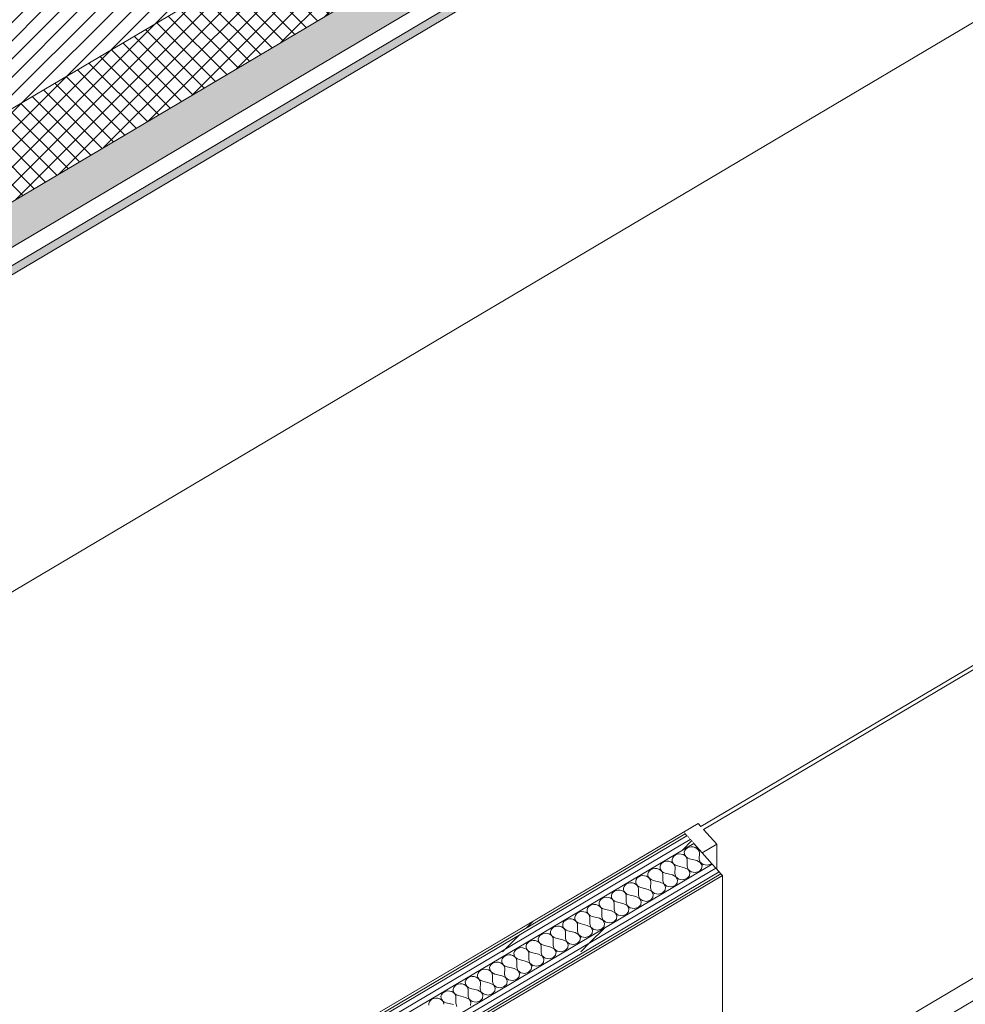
# Model space of a CAD drawing. Header units: millimetres. Extents: x -36631 to 27388, y -24993 to 6945.
# Tile 70 of 256: x -15659 to -13436, y -6190 to -3876. Entities that reach past the tile are written whole.
import ezdxf

# ---------------------------------------------------------------- set-up
doc = ezdxf.new("R2010")
doc.units = ezdxf.units.MM
doc.header["$MEASUREMENT"] = 0
doc.linetypes.add('Wipeout_Contour', pattern=[1000, 0, -1000])
for name, color, linetype in [('12_FAÇ_Façana', 7, 'Continuous'), ('14_PAV_Paviment existent', 7, 'Continuous'), ('Nuevo_08_E_Envans secs', 7, 'Continuous'), ('Nuevo_Ventanas Archicad', 7, 'Continuous')]:
    doc.layers.add(name, color=color, linetype=linetype)
for name, color, linetype, lineweight, true_color in [('12_FAÇ_Façana_Pluma_Nº__102', 7, 'Continuous', 5, 0xcccccc), ('12_FAÇ_Façana_Pluma_Nº__174', 7, 'Continuous', 13, 0xe4ad2c), ('Nuevo_08_E_Envans secs_Pluma_Nº__102', 7, 'Continuous', 5, 0xcccccc), ('Nuevo_08_E_Envans secs_Pluma_Nº__171', 171, 'Continuous', 13, 0xaaaaff), ('Nuevo_08_E_Envans secs_Pluma_Nº__176', 7, 'Continuous', 15, 0x93a0c6), ('Nuevo_08_E_Envans secs_Pluma_Nº__177', 7, 'Continuous', 15, 0xf7e046)]:
    doc.layers.add(name, color=color, linetype=linetype, lineweight=lineweight, true_color=true_color)
for name, color, linetype, lineweight in [('12_FAÇ_Façana_Pluma_Nº__2', 8, 'Continuous', 5), ('12_FAÇ_Façana_Pluma_Nº__7', 7, 'Continuous', 5), ('14_PAV_Paviment existent_Pluma_Nº__89', 7, 'Continuous', 5), ('Nuevo_08_E_Envans secs_Pluma_Nº__1', 7, 'Continuous', 5), ('Nuevo_08_E_Envans secs_Pluma_Nº__47', 7, 'Continuous', 20), ('Nuevo_08_E_Envans secs_Pluma_Nº__7', 7, 'Continuous', 5), ('Nuevo_Ventanas Archicad_Pluma_Nº__1', 7, 'Continuous', 5)]:
    doc.layers.add(name, color=color, linetype=linetype, lineweight=lineweight)
pattern_1 = [(45, (0, 0), (-183.8478, 183.8478), [195, -65]), (45, (7e-14, 183.85), (-183.8478, 183.8478), [195, -65])]

# ---------------------------------------------------------------- blocks, each defined once
blk = doc.blocks.new('Elem Sección_38_1')
at = {"layer": '12_FAÇ_Façana_Pluma_Nº__102', "linetype": 'Continuous', "lineweight": 0, "true_color": 0xe5e5e5}
blk.add_hatch(color=254, dxfattribs=at).paths.add_polyline_path([(-18359.4, -5892.3), (-18297, -5962.2), (-8762.8, -316), (-8825.2, -246.1)])
at = {"layer": '12_FAÇ_Façana_Pluma_Nº__174', "linetype": 'Continuous', "lineweight": 13, "true_color": 0xe4ad2c}
h = blk.add_hatch(dxfattribs=at)
h.set_pattern_fill('SATE_Aislamiento_0001', color=42, style=0, pattern_type=2)
h.set_pattern_definition([(45, (0, 0), (-21.213203, 21.213203), []), (135, (0, 0), (21.213203, 21.213203), [])])
h.paths.add_polyline_path([(-18487.4, -5749.1), (-18359.4, -5892.3), (-8825.2, -246.1), (-8953.2, -102.9)])
at = {"layer": '12_FAÇ_Façana_Pluma_Nº__2', "linetype": 'Continuous', "lineweight": 5}
h = blk.add_hatch(dxfattribs=at)
h.set_pattern_fill('Ceramic_0001', color=8, style=0, pattern_type=2)
h.set_pattern_definition([(45, (0, 0), (-21.213203, 21.213203), [])])
h.paths.add_polyline_path([(-24936.7, -9354.8), (-24811.9, -9494.5), (-21405.4, -7477.1), (-21467.5, -7407.6), (-21124.2, -7204.3), (-21062.1, -7273.8), (-18830.7, -5952.4), (-18892.8, -5882.9), (-18549.5, -5679.6), (-18487.4, -5749.1), (-8953.2, -102.9), (-9015.3, -33.4), (-8672, 169.9), (-8609.9, 100.4), (-4318.8, 2641.6), (-4380.9, 2711.1), (-4037.7, 2914.4), (-3975.5, 2844.9), (-3555, 3093.9), (-3679.9, 3233.6)])
at = {"layer": '12_FAÇ_Façana_Pluma_Nº__7', "color": 7, "linetype": 'Continuous', "lineweight": 5}
for p, q in [((-8953.2, -102.9), (-18487.4, -5749.1)), ((-8825.2, -246.1), (-18359.4, -5892.3))]:
    blk.add_line(p, q, dxfattribs=at)
blk = doc.blocks.new('Elem Sección_334_1')
at = {"layer": 'Nuevo_Ventanas Archicad_Pluma_Nº__1', "color": 7, "linetype": 'Continuous', "lineweight": 5}
for p, q in [((-13616.5, -6246.2), (-13185.6, -5991)), ((-13185.6, -5991), (-13154.4, -6025.9)), ((-13154.4, -6025.9), (-13593.6, -6286)), ((-13952.6, -6445.2), (-13702.1, -6296.9)), ((-13721, -6361.5), (-13921.4, -6480.1))]:
    blk.add_line(p, q, dxfattribs=at)
at = {"color": 254, "linetype": 'Wipeout_Contour', "lineweight": 0, "ltscale": 58789.435383}
blk.add_wipeout([(-13191.8, -5259.5), (-14057.4, -5772.1), (-14051.1, -5779), (-13185.6, -5266.5)], dxfattribs=at).dxf.layer = 'Nuevo_Ventanas Archicad'
at = {"color": 254, "linetype": 'Wipeout_Contour', "lineweight": 0, "ltscale": 56695.748393}
blk.add_wipeout([(-13163.7, -5232.2), (-13198.1, -5252.5), (-13154.4, -5301.4), (-13120, -5281.1)], dxfattribs=at).dxf.layer = 'Nuevo_Ventanas Archicad'
at = {"color": 254, "linetype": 'Wipeout_Contour', "lineweight": 0, "ltscale": 60832.966446}
blk.add_wipeout([(-14097.9, -5785.4), (-14054.2, -5834.3), (-14019.9, -5814), (-14063.6, -5765.1)], dxfattribs=at).dxf.layer = 'Nuevo_Ventanas Archicad'
at = {"layer": 'Nuevo_Ventanas Archicad_Pluma_Nº__1', "color": 7, "linetype": 'Continuous', "lineweight": 5}
for p, q in [((-13163.7, -5232.2), (-13198.1, -5252.5)), ((-13198.1, -5252.5), (-13198.1, -5263.2)), ((-13198.1, -5252.5), (-13191.8, -5259.5)), ((-13191.8, -5259.5), (-14057.4, -5772.1)), ((-13185.6, -5266.5), (-14051.1, -5779)), ((-13185.6, -5991), (-13185.6, -5266.5)), ((-13185.6, -5266.5), (-13154.4, -5301.4)), ((-13120, -5281.1), (-13154.4, -5301.4)), ((-13120, -6005.6), (-13120, -5281.1)), ((-13154.4, -5301.4), (-13154.4, -6025.9)), ((-14063.6, -5765.1), (-14097.9, -5785.4)), ((-14063.6, -5765.1), (-14057.4, -5772.1)), ((-14051.1, -5779), (-14019.9, -5814)), ((-14019.9, -5814), (-14054.2, -5834.3)), ((-14019.9, -5872.7), (-14019.9, -5814))]:
    blk.add_line(p, q, dxfattribs=at)
at = {"layer": 'Nuevo_Ventanas Archicad_Pluma_Nº__1', "color": 7, "linetype": 'Continuous', "lineweight": 5, "flags": 128}
blk.add_lwpolyline([(-14097.9, -5785.4), (-14094.2, -5789.6), (-14090.4, -5793.8), (-14082.3, -5802.9), (-14074.2, -5811.9), (-14054.2, -5834.3)], dxfattribs=at)
blk = doc.blocks.new('*X438')
at = {"layer": 'Nuevo_08_E_Envans secs_Pluma_Nº__102', "color": 254, "linetype": 'Continuous', "lineweight": 5, "true_color": 0xcccccc}
for p, q in [((-14095.1, -5828.7), (-14096.3, -5832.6)), ((-14096.3, -5832.6), (-14096.1, -5836.6)), ((-14092.6, -5825.3), (-14095.1, -5828.7)), ((-14089.1, -5822.5), (-14092.6, -5825.3)), ((-14084.8, -5820.7), (-14089.1, -5822.5)), ((-14080, -5819.8), (-14084.8, -5820.7)), ((-14075.2, -5820.1), (-14080, -5819.8)), ((-14070.6, -5821.4), (-14075.2, -5820.1)), ((-14066.6, -5823.7), (-14070.6, -5821.4)), ((-14067.5, -5819.4), (-14067.5, -5819.6)), ((-14067.5, -5819.6), (-14066.1, -5823.4)), ((-14063.5, -5826.8), (-14066.6, -5823.7)), ((-14066.1, -5823.4), (-14063.4, -5826.7)), ((-14061.6, -5830.5), (-14063.5, -5826.8)), ((-14063.4, -5826.7), (-14059.7, -5829.3)), ((-14061, -5834.4), (-14061.6, -5830.5)), ((-14059.7, -5829.3), (-14058.2, -5829.9)), ((-14142, -5854.6), (-14146.3, -5856.4)), ((-14137.2, -5853.7), (-14142, -5854.6)), ((-14132.4, -5854), (-14137.2, -5853.7)), ((-14127.8, -5855.3), (-14132.4, -5854)), ((-14123.8, -5857.6), (-14127.8, -5855.3)), ((-14123.7, -5845.7), (-14124.9, -5849.5)), ((-14124.9, -5849.5), (-14124.7, -5853.5)), ((-14124.7, -5853.5), (-14123.3, -5857.3)), ((-14121.2, -5842.2), (-14123.7, -5845.7)), ((-14117.7, -5839.5), (-14121.2, -5842.2)), ((-14113.4, -5837.6), (-14117.7, -5839.5)), ((-14108.6, -5836.8), (-14113.4, -5837.6)), ((-14103.8, -5837), (-14108.6, -5836.8)), ((-14099.2, -5838.3), (-14103.8, -5837)), ((-14095.2, -5840.6), (-14099.2, -5838.3)), ((-14096.1, -5836.6), (-14094.7, -5840.3)), ((-14092.1, -5843.7), (-14095.2, -5840.6)), ((-14094.7, -5840.3), (-14092, -5843.7)), ((-14090.2, -5847.4), (-14092.1, -5843.7)), ((-14092, -5843.7), (-14088.3, -5846.3)), ((-14089.6, -5851.3), (-14090.2, -5847.4)), ((-14089.9, -5865.7), (-14089.6, -5851.3)), ((-14088.3, -5846.3), (-14083.9, -5847.9)), ((-14067, -5852.2), (-14083.9, -5847.9)), ((-14058.9, -5856.5), (-14067, -5852.2)), ((-14061.3, -5848.8), (-14061, -5834.4)), ((-14061.3, -5848.8), (-14058.8, -5856.4)), ((-14178.4, -5876.1), (-14180.9, -5879.6)), ((-14174.9, -5873.4), (-14178.4, -5876.1)), ((-14170.6, -5871.5), (-14174.9, -5873.4)), ((-14165.8, -5870.7), (-14170.6, -5871.5)), ((-14161, -5870.9), (-14165.8, -5870.7)), ((-14156.4, -5872.2), (-14161, -5870.9)), ((-14152.4, -5874.5), (-14156.4, -5872.2)), ((-14152.3, -5862.6), (-14153.5, -5866.5)), ((-14153.5, -5866.5), (-14153.4, -5870.4)), ((-14153.4, -5870.4), (-14151.9, -5874.2)), ((-14149.3, -5877.6), (-14152.4, -5874.5)), ((-14149.8, -5859.2), (-14152.3, -5862.6)), ((-14151.9, -5874.2), (-14149.2, -5877.6)), ((-14146.3, -5856.4), (-14149.8, -5859.2)), ((-14147.4, -5881.3), (-14149.3, -5877.6)), ((-14149.2, -5877.6), (-14145.5, -5880.2)), ((-14120.7, -5860.7), (-14123.8, -5857.6)), ((-14123.3, -5857.3), (-14120.6, -5860.6)), ((-14118.8, -5864.3), (-14120.7, -5860.7)), ((-14120.6, -5860.6), (-14116.9, -5863.2)), ((-14118.2, -5868.3), (-14118.8, -5864.3)), ((-14118.5, -5882.7), (-14118.2, -5868.3)), ((-14116.9, -5863.2), (-14112.5, -5864.9)), ((-14095.6, -5869.1), (-14112.5, -5864.9)), ((-14087.5, -5873.4), (-14095.6, -5869.1)), ((-14089.9, -5865.7), (-14087.4, -5873.3)), ((-14083.4, -5880.5), (-14087.5, -5873.4)), ((-14087.4, -5873.3), (-14080.3, -5878.7)), ((-14080.3, -5878.7), (-14070.9, -5880.3)), ((-14070.9, -5880.3), (-14061.8, -5877.6)), ((-14061.8, -5877.6), (-14055.8, -5871.4)), ((-14054.7, -5863.6), (-14058.9, -5856.5)), ((-14058.8, -5856.4), (-14051.7, -5861.8)), ((-14055.8, -5871.4), (-14054.7, -5863.6)), ((-14051.7, -5861.8), (-14042.3, -5863.4)), ((-14042.3, -5863.4), (-14033.2, -5860.6)), ((-14033.2, -5860.6), (-14031.9, -5859.3)), ((-14209.5, -5896.5), (-14210.7, -5900.4)), ((-14210.7, -5900.4), (-14210.6, -5904.3)), ((-14207, -5893.1), (-14209.5, -5896.5)), ((-14203.5, -5890.3), (-14207, -5893.1)), ((-14199.2, -5888.4), (-14203.5, -5890.3)), ((-14194.5, -5887.6), (-14199.2, -5888.4)), ((-14189.6, -5887.8), (-14194.5, -5887.6)), ((-14185, -5889.2), (-14189.6, -5887.8)), ((-14181, -5891.5), (-14185, -5889.2)), ((-14180.9, -5879.6), (-14182.1, -5883.4)), ((-14182.1, -5883.4), (-14182, -5887.4)), ((-14182, -5887.4), (-14180.5, -5891.2)), ((-14177.9, -5894.6), (-14181, -5891.5)), ((-14180.5, -5891.2), (-14177.8, -5894.5)), ((-14176, -5898.2), (-14177.9, -5894.6)), ((-14177.8, -5894.5), (-14174.1, -5897.1)), ((-14175.4, -5902.2), (-14176, -5898.2)), ((-14175.7, -5916.6), (-14175.4, -5902.2)), ((-14174.1, -5897.1), (-14169.7, -5898.8)), ((-14152.8, -5903), (-14169.7, -5898.8)), ((-14146.8, -5885.2), (-14147.4, -5881.3)), ((-14147.1, -5899.6), (-14146.8, -5885.2)), ((-14147.1, -5899.6), (-14144.6, -5907.2)), ((-14145.5, -5880.2), (-14141.1, -5881.8)), ((-14124.2, -5886.1), (-14141.1, -5881.8)), ((-14116.1, -5890.3), (-14124.2, -5886.1)), ((-14118.5, -5882.7), (-14116, -5890.3)), ((-14112, -5897.5), (-14116.1, -5890.3)), ((-14116, -5890.3), (-14108.9, -5895.7)), ((-14113, -5905.3), (-14112, -5897.5)), ((-14108.9, -5895.7), (-14099.5, -5897.2)), ((-14099.5, -5897.2), (-14090.4, -5894.5)), ((-14090.4, -5894.5), (-14084.4, -5888.3)), ((-14084.4, -5888.3), (-14083.4, -5880.5)), ((-14260.7, -5924.2), (-14264.3, -5927)), ((-14256.4, -5922.3), (-14260.7, -5924.2)), ((-14251.7, -5921.5), (-14256.4, -5922.3)), ((-14246.8, -5921.7), (-14251.7, -5921.5)), ((-14242.2, -5923.1), (-14246.8, -5921.7)), ((-14238.2, -5925.3), (-14242.2, -5923.1)), ((-14238.1, -5913.4), (-14239.3, -5917.3)), ((-14239.3, -5917.3), (-14239.2, -5921.3)), ((-14239.2, -5921.3), (-14237.7, -5925.1)), ((-14235.6, -5910), (-14238.1, -5913.4)), ((-14237.7, -5925.1), (-14235, -5928.4)), ((-14232.1, -5907.3), (-14235.6, -5910)), ((-14227.8, -5905.4), (-14232.1, -5907.3)), ((-14223.1, -5904.5), (-14227.8, -5905.4)), ((-14218.2, -5904.8), (-14223.1, -5904.5)), ((-14213.6, -5906.1), (-14218.2, -5904.8)), ((-14209.6, -5908.4), (-14213.6, -5906.1)), ((-14210.6, -5904.3), (-14209.1, -5908.1)), ((-14206.6, -5911.5), (-14209.6, -5908.4)), ((-14209.1, -5908.1), (-14206.4, -5911.4)), ((-14204.6, -5915.2), (-14206.6, -5911.5)), ((-14206.4, -5911.4), (-14202.7, -5914)), ((-14204, -5919.1), (-14204.6, -5915.2)), ((-14204.3, -5933.5), (-14204, -5919.1)), ((-14202.7, -5914), (-14198.3, -5915.7)), ((-14181.4, -5919.9), (-14198.3, -5915.7)), ((-14173.3, -5924.2), (-14181.4, -5919.9)), ((-14175.7, -5916.6), (-14173.2, -5924.2)), ((-14169.2, -5931.3), (-14173.3, -5924.2)), ((-14173.2, -5924.2), (-14166.2, -5929.5)), ((-14144.7, -5907.3), (-14152.8, -5903)), ((-14147.6, -5928.4), (-14141.6, -5922.2)), ((-14140.6, -5914.4), (-14144.7, -5907.3)), ((-14144.6, -5907.2), (-14137.5, -5912.6)), ((-14141.6, -5922.2), (-14140.6, -5914.4)), ((-14137.5, -5912.6), (-14128.1, -5914.2)), ((-14128.1, -5914.2), (-14119, -5911.5)), ((-14119, -5911.5), (-14113, -5905.3)), ((-14295.3, -5947.3), (-14296.5, -5951.2)), ((-14292.9, -5943.9), (-14295.3, -5947.3)), ((-14289.4, -5941.1), (-14292.9, -5943.9)), ((-14285, -5939.3), (-14289.4, -5941.1)), ((-14280.3, -5938.4), (-14285, -5939.3)), ((-14275.4, -5938.7), (-14280.3, -5938.4)), ((-14270.8, -5940), (-14275.4, -5938.7)), ((-14266.8, -5942.3), (-14270.8, -5940)), ((-14266.7, -5930.4), (-14267.9, -5934.2)), ((-14267.9, -5934.2), (-14267.8, -5938.2)), ((-14267.8, -5938.2), (-14266.3, -5942)), ((-14263.8, -5945.4), (-14266.8, -5942.3)), ((-14264.3, -5927), (-14266.7, -5930.4)), ((-14266.3, -5942), (-14263.7, -5945.3)), ((-14261.9, -5949), (-14263.8, -5945.4)), ((-14263.7, -5945.3), (-14260, -5947.9)), ((-14260, -5947.9), (-14255.5, -5949.6)), ((-14235.2, -5928.4), (-14238.2, -5925.3)), ((-14233.3, -5932.1), (-14235.2, -5928.4)), ((-14235, -5928.4), (-14231.4, -5931)), ((-14232.7, -5936), (-14233.3, -5932.1)), ((-14232.9, -5950.4), (-14232.7, -5936)), ((-14231.4, -5931), (-14226.9, -5932.7)), ((-14210, -5936.9), (-14226.9, -5932.7)), ((-14201.9, -5941.2), (-14210, -5936.9)), ((-14204.3, -5933.5), (-14201.8, -5941.1)), ((-14197.8, -5948.3), (-14201.9, -5941.2)), ((-14201.8, -5941.1), (-14194.8, -5946.5)), ((-14198.9, -5956.1), (-14197.8, -5948.3)), ((-14194.8, -5946.5), (-14185.3, -5948.1)), ((-14185.3, -5948.1), (-14176.2, -5945.3)), ((-14176.2, -5945.3), (-14170.3, -5939.2)), ((-14170.3, -5939.2), (-14169.2, -5931.3)), ((-14166.2, -5929.5), (-14156.7, -5931.1)), ((-14156.7, -5931.1), (-14147.6, -5928.4)), ((-14323.9, -5964.3), (-14325.1, -5968.1)), ((-14325.1, -5968.1), (-14325, -5972.1)), ((-14321.5, -5960.8), (-14323.9, -5964.3)), ((-14318, -5958.1), (-14321.5, -5960.8)), ((-14313.7, -5956.2), (-14318, -5958.1)), ((-14308.9, -5955.4), (-14313.7, -5956.2)), ((-14304, -5955.6), (-14308.9, -5955.4)), ((-14299.4, -5956.9), (-14304, -5955.6)), ((-14295.4, -5959.2), (-14299.4, -5956.9)), ((-14296.5, -5951.2), (-14296.4, -5955.1)), ((-14296.4, -5955.1), (-14294.9, -5958.9)), ((-14292.4, -5962.3), (-14295.4, -5959.2)), ((-14294.9, -5958.9), (-14292.3, -5962.3)), ((-14290.5, -5966), (-14292.4, -5962.3)), ((-14292.3, -5962.3), (-14288.6, -5964.9)), ((-14289.9, -5969.9), (-14290.5, -5966)), ((-14290.1, -5984.3), (-14289.9, -5969.9)), ((-14288.6, -5964.9), (-14284.1, -5966.5)), ((-14267.2, -5970.8), (-14284.1, -5966.5)), ((-14259.1, -5975), (-14267.2, -5970.8)), ((-14261.3, -5953), (-14261.9, -5949)), ((-14261.5, -5967.4), (-14261.3, -5953)), ((-14261.5, -5967.4), (-14259, -5975)), ((-14238.6, -5953.8), (-14255.5, -5949.6)), ((-14230.5, -5958.1), (-14238.6, -5953.8)), ((-14232.9, -5950.4), (-14230.4, -5958)), ((-14226.4, -5965.2), (-14230.5, -5958.1)), ((-14230.4, -5958), (-14223.4, -5963.4)), ((-14227.5, -5973), (-14226.4, -5965.2)), ((-14223.4, -5963.4), (-14213.9, -5965)), ((-14213.9, -5965), (-14204.8, -5962.3)), ((-14204.8, -5962.3), (-14198.9, -5956.1)), ((-14378.7, -5994.7), (-14381.1, -5998.2)), ((-14375.2, -5992), (-14378.7, -5994.7)), ((-14370.9, -5990.1), (-14375.2, -5992)), ((-14366.1, -5989.2), (-14370.9, -5990.1)), ((-14361.2, -5989.5), (-14366.1, -5989.2)), ((-14356.6, -5990.8), (-14361.2, -5989.5)), ((-14352.6, -5993.1), (-14356.6, -5990.8)), ((-14352.5, -5981.2), (-14353.7, -5985.1)), ((-14353.7, -5985.1), (-14353.6, -5989)), ((-14353.6, -5989), (-14352.1, -5992.8)), ((-14349.6, -5996.2), (-14352.6, -5993.1)), ((-14350.1, -5977.8), (-14352.5, -5981.2)), ((-14352.1, -5992.8), (-14349.5, -5996.1)), ((-14346.6, -5975), (-14350.1, -5977.8)), ((-14342.3, -5973.1), (-14346.6, -5975)), ((-14337.5, -5972.3), (-14342.3, -5973.1)), ((-14332.6, -5972.6), (-14337.5, -5972.3)), ((-14328, -5973.9), (-14332.6, -5972.6)), ((-14324, -5976.2), (-14328, -5973.9)), ((-14325, -5972.1), (-14323.5, -5975.9)), ((-14321, -5979.3), (-14324, -5976.2)), ((-14323.5, -5975.9), (-14320.9, -5979.2)), ((-14319.1, -5982.9), (-14321, -5979.3)), ((-14320.9, -5979.2), (-14317.2, -5981.8)), ((-14318.5, -5986.9), (-14319.1, -5982.9)), ((-14318.7, -6001.3), (-14318.5, -5986.9)), ((-14317.2, -5981.8), (-14312.8, -5983.5)), ((-14295.9, -5987.7), (-14312.8, -5983.5)), ((-14287.7, -5992), (-14295.9, -5987.7)), ((-14290.1, -5984.3), (-14287.6, -5991.9)), ((-14283.6, -5999.1), (-14287.7, -5992)), ((-14287.6, -5991.9), (-14280.6, -5997.3)), ((-14262, -5996.2), (-14256.1, -5990)), ((-14255, -5982.2), (-14259.1, -5975)), ((-14259, -5975), (-14252, -5980.4)), ((-14256.1, -5990), (-14255, -5982.2)), ((-14252, -5980.4), (-14242.5, -5981.9)), ((-14242.5, -5981.9), (-14233.4, -5979.2)), ((-14233.4, -5979.2), (-14227.5, -5973)), ((-14409.7, -6015.1), (-14411, -6018.9)), ((-14407.3, -6011.7), (-14409.7, -6015.1)), ((-14403.8, -6008.9), (-14407.3, -6011.7)), ((-14399.5, -6007), (-14403.8, -6008.9)), ((-14394.7, -6006.2), (-14399.5, -6007)), ((-14389.8, -6006.4), (-14394.7, -6006.2)), ((-14385.2, -6007.8), (-14389.8, -6006.4)), ((-14381.3, -6010.1), (-14385.2, -6007.8)), ((-14381.1, -5998.2), (-14382.3, -6002)), ((-14382.3, -6002), (-14382.2, -6006)), ((-14382.2, -6006), (-14380.8, -6009.8)), ((-14378.2, -6013.2), (-14381.3, -6010.1)), ((-14380.8, -6009.8), (-14378.1, -6013.1)), ((-14376.3, -6016.8), (-14378.2, -6013.2)), ((-14378.1, -6013.1), (-14374.4, -6015.7)), ((-14375.7, -6020.7), (-14376.3, -6016.8)), ((-14374.4, -6015.7), (-14370, -6017.4)), ((-14353.1, -6021.6), (-14370, -6017.4)), ((-14347.7, -5999.9), (-14349.6, -5996.2)), ((-14349.5, -5996.1), (-14345.8, -5998.7)), ((-14347.1, -6003.8), (-14347.7, -5999.9)), ((-14347.3, -6018.2), (-14347.1, -6003.8)), ((-14345.8, -5998.7), (-14341.4, -6000.4)), ((-14324.5, -6004.7), (-14341.4, -6000.4)), ((-14316.3, -6008.9), (-14324.5, -6004.7)), ((-14318.7, -6001.3), (-14316.2, -6008.9)), ((-14312.2, -6016), (-14316.3, -6008.9)), ((-14316.2, -6008.9), (-14309.2, -6014.3)), ((-14313.3, -6023.9), (-14312.2, -6016)), ((-14309.2, -6014.3), (-14299.7, -6015.8)), ((-14299.7, -6015.8), (-14290.6, -6013.1)), ((-14290.6, -6013.1), (-14284.7, -6006.9)), ((-14284.7, -6006.9), (-14283.6, -5999.1)), ((-14280.6, -5997.3), (-14271.1, -5998.9)), ((-14271.1, -5998.9), (-14262, -5996.2)), ((-14456.7, -6040.9), (-14461, -6042.8)), ((-14451.9, -6040.1), (-14456.7, -6040.9)), ((-14447.1, -6040.3), (-14451.9, -6040.1)), ((-14442.4, -6041.6), (-14447.1, -6040.3)), ((-14438.4, -6032), (-14439.6, -6035.9)), ((-14439.6, -6035.9), (-14439.4, -6039.9)), ((-14439.4, -6039.9), (-14438, -6043.6)), ((-14435.9, -6028.6), (-14438.4, -6032)), ((-14432.4, -6025.8), (-14435.9, -6028.6)), ((-14428.1, -6024), (-14432.4, -6025.8)), ((-14423.3, -6023.1), (-14428.1, -6024)), ((-14418.4, -6023.4), (-14423.3, -6023.1)), ((-14413.8, -6024.7), (-14418.4, -6023.4)), ((-14409.9, -6027), (-14413.8, -6024.7)), ((-14411, -6018.9), (-14410.8, -6022.9)), ((-14410.8, -6022.9), (-14409.4, -6026.7)), ((-14406.8, -6030.1), (-14409.9, -6027)), ((-14409.4, -6026.7), (-14406.7, -6030)), ((-14404.9, -6033.7), (-14406.8, -6030.1)), ((-14406.7, -6030), (-14403, -6032.6)), ((-14404.3, -6037.7), (-14404.9, -6033.7)), ((-14404.6, -6052.1), (-14404.3, -6037.7)), ((-14403, -6032.6), (-14398.6, -6034.3)), ((-14381.7, -6038.5), (-14398.6, -6034.3)), ((-14373.6, -6042.8), (-14381.7, -6038.5)), ((-14376, -6035.1), (-14375.7, -6020.7)), ((-14376, -6035.1), (-14373.4, -6042.7)), ((-14345, -6025.9), (-14353.1, -6021.6)), ((-14347.9, -6047), (-14341.9, -6040.8)), ((-14347.3, -6018.2), (-14344.8, -6025.8)), ((-14340.8, -6033), (-14345, -6025.9)), ((-14344.8, -6025.8), (-14337.8, -6031.2)), ((-14341.9, -6040.8), (-14340.8, -6033)), ((-14337.8, -6031.2), (-14328.3, -6032.8)), ((-14328.3, -6032.8), (-14319.3, -6030.1)), ((-14319.3, -6030.1), (-14313.3, -6023.9)), ((-14493.1, -6062.5), (-14495.6, -6065.9)), ((-14489.6, -6059.7), (-14493.1, -6062.5)), ((-14485.3, -6057.9), (-14489.6, -6059.7)), ((-14480.5, -6057), (-14485.3, -6057.9)), ((-14475.7, -6057.3), (-14480.5, -6057)), ((-14471.1, -6058.6), (-14475.7, -6057.3)), ((-14467.1, -6060.9), (-14471.1, -6058.6)), ((-14467, -6049), (-14468.2, -6052.8)), ((-14468.2, -6052.8), (-14468, -6056.8)), ((-14468, -6056.8), (-14466.6, -6060.6)), ((-14464, -6064), (-14467.1, -6060.9)), ((-14464.5, -6045.5), (-14467, -6049)), ((-14466.6, -6060.6), (-14463.9, -6063.9)), ((-14461, -6042.8), (-14464.5, -6045.5)), ((-14462.1, -6067.6), (-14464, -6064)), ((-14463.9, -6063.9), (-14460.2, -6066.5)), ((-14438.5, -6043.9), (-14442.4, -6041.6)), ((-14435.4, -6047), (-14438.5, -6043.9)), ((-14438, -6043.6), (-14435.3, -6047)), ((-14433.5, -6050.7), (-14435.4, -6047)), ((-14435.3, -6047), (-14431.6, -6049.6)), ((-14432.9, -6054.6), (-14433.5, -6050.7)), ((-14433.2, -6069), (-14432.9, -6054.6)), ((-14431.6, -6049.6), (-14427.2, -6051.2)), ((-14410.3, -6055.5), (-14427.2, -6051.2)), ((-14402.2, -6059.8), (-14410.3, -6055.5)), ((-14404.6, -6052.1), (-14402.1, -6059.7)), ((-14398, -6066.9), (-14402.2, -6059.8)), ((-14402.1, -6059.7), (-14395, -6065.1)), ((-14385.5, -6066.7), (-14376.5, -6063.9)), ((-14376.5, -6063.9), (-14370.5, -6057.7)), ((-14369.4, -6049.9), (-14373.6, -6042.8)), ((-14373.4, -6042.7), (-14366.4, -6048.1)), ((-14370.5, -6057.7), (-14369.4, -6049.9)), ((-14366.4, -6048.1), (-14356.9, -6049.7)), ((-14356.9, -6049.7), (-14347.9, -6047)), ((-14524.2, -6082.9), (-14525.4, -6086.7)), ((-14525.4, -6086.7), (-14525.3, -6090.7)), ((-14521.7, -6079.4), (-14524.2, -6082.9)), ((-14518.2, -6076.7), (-14521.7, -6079.4)), ((-14513.9, -6074.8), (-14518.2, -6076.7)), ((-14509.1, -6074), (-14513.9, -6074.8)), ((-14504.3, -6074.2), (-14509.1, -6074)), ((-14499.7, -6075.5), (-14504.3, -6074.2)), ((-14495.7, -6077.8), (-14499.7, -6075.5)), ((-14495.6, -6065.9), (-14496.8, -6069.8)), ((-14496.8, -6069.8), (-14496.6, -6073.7)), ((-14496.6, -6073.7), (-14495.2, -6077.5)), ((-14492.6, -6080.9), (-14495.7, -6077.8)), ((-14495.2, -6077.5), (-14492.5, -6080.8)), ((-14490.7, -6084.6), (-14492.6, -6080.9)), ((-14492.5, -6080.8), (-14488.8, -6083.4)), ((-14490.1, -6088.5), (-14490.7, -6084.6)), ((-14488.8, -6083.4), (-14484.4, -6085.1)), ((-14467.5, -6089.4), (-14484.4, -6085.1)), ((-14461.5, -6071.6), (-14462.1, -6067.6)), ((-14461.8, -6086), (-14461.5, -6071.6)), ((-14461.8, -6086), (-14459.3, -6093.6)), ((-14460.2, -6066.5), (-14455.8, -6068.2)), ((-14438.9, -6072.4), (-14455.8, -6068.2)), ((-14430.8, -6076.7), (-14438.9, -6072.4)), ((-14433.2, -6069), (-14430.7, -6076.6)), ((-14426.6, -6083.8), (-14430.8, -6076.7)), ((-14430.7, -6076.6), (-14423.6, -6082)), ((-14427.7, -6091.6), (-14426.6, -6083.8)), ((-14423.6, -6082), (-14414.2, -6083.6)), ((-14414.2, -6083.6), (-14405.1, -6080.9)), ((-14405.1, -6080.9), (-14399.1, -6074.7)), ((-14399.1, -6074.7), (-14398, -6066.9)), ((-14395, -6065.1), (-14385.5, -6066.7)), ((-14571.1, -6108.7), (-14575.4, -6110.5)), ((-14566.3, -6107.8), (-14571.1, -6108.7)), ((-14561.5, -6108.1), (-14566.3, -6107.8)), ((-14556.9, -6109.4), (-14561.5, -6108.1)), ((-14552.9, -6111.7), (-14556.9, -6109.4)), ((-14552.8, -6099.8), (-14554, -6103.6)), ((-14554, -6103.6), (-14553.9, -6107.6)), ((-14553.9, -6107.6), (-14552.4, -6111.4)), ((-14550.3, -6096.4), (-14552.8, -6099.8)), ((-14546.8, -6093.6), (-14550.3, -6096.4)), ((-14542.5, -6091.7), (-14546.8, -6093.6)), ((-14537.7, -6090.9), (-14542.5, -6091.7)), ((-14532.9, -6091.1), (-14537.7, -6090.9)), ((-14528.3, -6092.5), (-14532.9, -6091.1)), ((-14524.3, -6094.8), (-14528.3, -6092.5)), ((-14525.3, -6090.7), (-14523.8, -6094.5)), ((-14521.2, -6097.9), (-14524.3, -6094.8)), ((-14523.8, -6094.5), (-14521.1, -6097.8)), ((-14519.3, -6101.5), (-14521.2, -6097.9)), ((-14521.1, -6097.8), (-14517.4, -6100.4)), ((-14518.7, -6105.5), (-14519.3, -6101.5)), ((-14519, -6119.9), (-14518.7, -6105.5)), ((-14517.4, -6100.4), (-14513, -6102.1)), ((-14496.1, -6106.3), (-14513, -6102.1)), ((-14488, -6110.6), (-14496.1, -6106.3)), ((-14490.4, -6102.9), (-14490.1, -6088.5)), ((-14490.4, -6102.9), (-14487.9, -6110.5)), ((-14459.4, -6093.6), (-14467.5, -6089.4)), ((-14462.3, -6114.8), (-14456.3, -6108.6)), ((-14455.2, -6100.7), (-14459.4, -6093.6)), ((-14459.3, -6093.6), (-14452.2, -6099)), ((-14456.3, -6108.6), (-14455.2, -6100.7)), ((-14452.2, -6099), (-14442.8, -6100.5)), ((-14442.8, -6100.5), (-14433.7, -6097.8)), ((-14433.7, -6097.8), (-14427.7, -6091.6)), ((-14607.5, -6130.2), (-14610, -6133.7)), ((-14604, -6127.5), (-14607.5, -6130.2)), ((-14599.7, -6125.6), (-14604, -6127.5)), ((-14595, -6124.8), (-14599.7, -6125.6)), ((-14590.1, -6125), (-14595, -6124.8)), ((-14585.5, -6126.3), (-14590.1, -6125)), ((-14581.5, -6128.6), (-14585.5, -6126.3)), ((-14581.4, -6116.7), (-14582.6, -6120.6)), ((-14582.6, -6120.6), (-14582.5, -6124.6)), ((-14582.5, -6124.6), (-14581, -6128.3)), ((-14578.4, -6131.7), (-14581.5, -6128.6)), ((-14578.9, -6113.3), (-14581.4, -6116.7)), ((-14581, -6128.3), (-14578.3, -6131.7)), ((-14575.4, -6110.5), (-14578.9, -6113.3)), ((-14576.5, -6135.4), (-14578.4, -6131.7)), ((-14578.3, -6131.7), (-14574.6, -6134.3)), ((-14549.8, -6114.8), (-14552.9, -6111.7)), ((-14552.4, -6111.4), (-14549.7, -6114.7)), ((-14547.9, -6118.5), (-14549.8, -6114.8)), ((-14549.7, -6114.7), (-14546, -6117.3)), ((-14547.3, -6122.4), (-14547.9, -6118.5)), ((-14547.6, -6136.8), (-14547.3, -6122.4)), ((-14546, -6117.3), (-14541.6, -6119)), ((-14524.7, -6123.2), (-14541.6, -6119)), ((-14516.6, -6127.5), (-14524.7, -6123.2)), ((-14519, -6119.9), (-14516.5, -6127.5)), ((-14512.5, -6134.6), (-14516.6, -6127.5)), ((-14516.5, -6127.5), (-14509.4, -6132.8)), ((-14509.4, -6132.8), (-14500, -6134.4)), ((-14500, -6134.4), (-14490.9, -6131.7)), ((-14490.9, -6131.7), (-14484.9, -6125.5)), ((-14483.9, -6117.7), (-14488, -6110.6)), ((-14487.9, -6110.5), (-14480.8, -6115.9)), ((-14484.9, -6125.5), (-14483.9, -6117.7)), ((-14480.8, -6115.9), (-14471.4, -6117.5)), ((-14471.4, -6117.5), (-14462.3, -6114.8)), ((-14638.6, -6150.6), (-14639.8, -6154.5)), ((-14639.8, -6154.5), (-14639.7, -6158.4)), ((-14636.2, -6147.2), (-14638.6, -6150.6)), ((-14632.6, -6144.4), (-14636.2, -6147.2)), ((-14628.3, -6142.6), (-14632.6, -6144.4)), ((-14623.6, -6141.7), (-14628.3, -6142.6)), ((-14618.7, -6142), (-14623.6, -6141.7)), ((-14614.1, -6143.3), (-14618.7, -6142)), ((-14610.1, -6145.6), (-14614.1, -6143.3)), ((-14610, -6133.7), (-14611.2, -6137.5)), ((-14611.2, -6137.5), (-14611.1, -6141.5)), ((-14611.1, -6141.5), (-14609.6, -6145.3)), ((-14607.1, -6148.7), (-14610.1, -6145.6)), ((-14609.6, -6145.3), (-14606.9, -6148.6)), ((-14605.2, -6152.3), (-14607.1, -6148.7)), ((-14606.9, -6148.6), (-14603.2, -6151.2)), ((-14604.5, -6156.3), (-14605.2, -6152.3)), ((-14604.8, -6170.7), (-14604.5, -6156.3)), ((-14603.2, -6151.2), (-14598.8, -6152.9)), ((-14581.9, -6157.1), (-14598.8, -6152.9)), ((-14575.9, -6139.3), (-14576.5, -6135.4)), ((-14576.2, -6153.7), (-14575.9, -6139.3)), ((-14576.2, -6153.7), (-14573.7, -6161.3)), ((-14574.6, -6134.3), (-14570.2, -6136)), ((-14553.3, -6140.2), (-14570.2, -6136)), ((-14545.2, -6144.5), (-14553.3, -6140.2)), ((-14547.6, -6136.8), (-14545.1, -6144.4)), ((-14541.1, -6151.6), (-14545.2, -6144.5)), ((-14545.1, -6144.4), (-14538.1, -6149.8)), ((-14542.1, -6159.4), (-14541.1, -6151.6)), ((-14538.1, -6149.8), (-14528.6, -6151.4)), ((-14528.6, -6151.4), (-14519.5, -6148.6)), ((-14519.5, -6148.6), (-14513.5, -6142.5)), ((-14513.5, -6142.5), (-14512.5, -6134.6)), ((-14689.9, -6178.3), (-14693.4, -6181.1)), ((-14685.5, -6176.4), (-14689.9, -6178.3)), ((-14680.8, -6175.6), (-14685.5, -6176.4)), ((-14675.9, -6175.8), (-14680.8, -6175.6)), ((-14671.3, -6177.2), (-14675.9, -6175.8)), ((-14667.3, -6179.5), (-14671.3, -6177.2)), ((-14667.2, -6167.6), (-14668.4, -6171.4)), ((-14668.4, -6171.4), (-14668.3, -6175.4)), ((-14668.3, -6175.4), (-14666.8, -6179.2)), ((-14664.3, -6182.6), (-14667.3, -6179.5)), ((-14664.8, -6164.1), (-14667.2, -6167.6)), ((-14666.8, -6179.2), (-14664.2, -6182.5)), ((-14661.2, -6161.4), (-14664.8, -6164.1)), ((-14656.9, -6159.5), (-14661.2, -6161.4)), ((-14652.2, -6158.7), (-14656.9, -6159.5)), ((-14647.3, -6158.9), (-14652.2, -6158.7)), ((-14642.7, -6160.2), (-14647.3, -6158.9)), ((-14638.7, -6162.5), (-14642.7, -6160.2)), ((-14639.7, -6158.4), (-14638.2, -6162.2)), ((-14635.7, -6165.6), (-14638.7, -6162.5)), ((-14638.2, -6162.2), (-14635.5, -6165.6)), ((-14633.8, -6169.3), (-14635.7, -6165.6)), ((-14635.5, -6165.6), (-14631.9, -6168.2)), ((-14633.2, -6173.2), (-14633.8, -6169.3)), ((-14633.4, -6187.6), (-14633.2, -6173.2)), ((-14631.9, -6168.2), (-14627.4, -6169.8)), ((-14610.5, -6174.1), (-14627.4, -6169.8)), ((-14602.4, -6178.3), (-14610.5, -6174.1)), ((-14604.8, -6170.7), (-14602.3, -6178.3)), ((-14598.3, -6185.5), (-14602.4, -6178.3)), ((-14602.3, -6178.3), (-14595.3, -6183.7)), ((-14573.8, -6161.4), (-14581.9, -6157.1)), ((-14576.7, -6182.5), (-14570.8, -6176.3)), ((-14569.7, -6168.5), (-14573.8, -6161.4)), ((-14573.7, -6161.3), (-14566.7, -6166.7)), ((-14570.8, -6176.3), (-14569.7, -6168.5)), ((-14566.7, -6166.7), (-14557.2, -6168.3)), ((-14557.2, -6168.3), (-14548.1, -6165.6)), ((-14548.1, -6165.6), (-14542.1, -6159.4)), ((-14695.8, -6184.5), (-14697, -6188.4)), ((-14697, -6188.4), (-14696.9, -6192.3)), ((-14693.4, -6181.1), (-14695.8, -6184.5)), ((-14662.4, -6186.2), (-14664.3, -6182.6)), ((-14664.2, -6182.5), (-14660.5, -6185.1)), ((-14661.8, -6190.2), (-14662.4, -6186.2)), ((-14660.5, -6185.1), (-14656, -6186.8)), ((-14639.1, -6191), (-14656, -6186.8)), ((-14633.4, -6187.6), (-14630.9, -6195.2)), ((-14599.4, -6193.3), (-14598.3, -6185.5)), ((-14595.3, -6183.7), (-14585.8, -6185.2)), ((-14585.8, -6185.2), (-14576.7, -6182.5))]:
    blk.add_line(p, q, dxfattribs=at)
blk = doc.blocks.new('Elem Sección_335_1')
at = {"layer": 'Nuevo_08_E_Envans secs', "lineweight": 0}
blk.add_blockref('*X438', (0, 0), dxfattribs=at)
at = {"color": 254, "linetype": 'Wipeout_Contour', "lineweight": 0, "ltscale": 62373.514467}
blk.add_wipeout([(-14010.5, -5883.2), (-14702.7, -6293.1), (-14699, -6297.3), (-14006.8, -5887.4)], dxfattribs=at).dxf.layer = 'Nuevo_08_E_Envans secs'
at = {"layer": 'Nuevo_08_E_Envans secs_Pluma_Nº__171', "linetype": 'Continuous', "lineweight": 13, "true_color": 0xaaaaff}
h = blk.add_hatch(dxfattribs=at)
h.set_pattern_fill('Panellat_HPL_0001', color=161, style=0, pattern_type=2)
h.set_pattern_definition(pattern_1)
h.paths.add_polyline_path([(-14010.5, -5883.2), (-14702.7, -6293.1), (-14699, -6297.3), (-14006.8, -5887.4)])
at = {"color": 254, "linetype": 'Wipeout_Contour', "lineweight": 0, "ltscale": 78488.465221}
blk.add_wipeout([(-14750.2, -6287), (-14742.1, -6296.1), (-14730.9, -6289.5), (-14022.4, -5869.9), (-14030.5, -5860.8)], dxfattribs=at).dxf.layer = 'Nuevo_08_E_Envans secs'
at = {"layer": 'Nuevo_08_E_Envans secs_Pluma_Nº__177', "linetype": 'Continuous', "lineweight": 15, "true_color": 0xf7e046}
h = blk.add_hatch(dxfattribs=at)
h.set_pattern_fill('Panellat_HPL_0001', color=53, style=0, pattern_type=2)
h.set_pattern_definition(pattern_1)
h.paths.add_polyline_path([(-14750.2, -6287), (-14742.1, -6296.1), (-14730.9, -6289.5), (-14022.4, -5869.9), (-14030.5, -5860.8)])
at = {"color": 254, "linetype": 'Wipeout_Contour', "lineweight": 0, "ltscale": 64355.525786}
blk.add_wipeout([(-14074.2, -5811.9), (-14082.3, -5802.9), (-15575.8, -6687.3), (-15567.7, -6696.4)], dxfattribs=at).dxf.layer = 'Nuevo_08_E_Envans secs'
at = {"layer": 'Nuevo_08_E_Envans secs_Pluma_Nº__177', "linetype": 'Continuous', "lineweight": 15, "true_color": 0xf7e046}
h = blk.add_hatch(dxfattribs=at)
h.set_pattern_fill('Panellat_HPL_0001', color=53, style=0, pattern_type=2)
h.set_pattern_definition(pattern_1)
h.paths.add_polyline_path([(-14074.2, -5811.9), (-14082.3, -5802.9), (-15575.8, -6687.3), (-15567.7, -6696.4)])
at = {"color": 254, "linetype": 'Wipeout_Contour', "lineweight": 0, "ltscale": 64371.360296}
blk.add_wipeout([(-14082.3, -5802.9), (-14090.4, -5793.8), (-15583.9, -6678.2), (-15575.8, -6687.3)], dxfattribs=at).dxf.layer = 'Nuevo_08_E_Envans secs'
at = {"layer": 'Nuevo_08_E_Envans secs_Pluma_Nº__177', "linetype": 'Continuous', "lineweight": 15, "true_color": 0xf7e046}
h = blk.add_hatch(dxfattribs=at)
h.set_pattern_fill('Panellat_HPL_0001', color=53, style=0, pattern_type=2)
h.set_pattern_definition(pattern_1)
h.paths.add_polyline_path([(-14082.3, -5802.9), (-14090.4, -5793.8), (-15583.9, -6678.2), (-15575.8, -6687.3)])
at = {"color": 254, "linetype": 'Wipeout_Contour', "lineweight": 0, "ltscale": 64390.280278}
blk.add_wipeout([(-14097.9, -5785.4), (-15591.4, -6669.8), (-15587.6, -6674), (-14094.2, -5789.6)], dxfattribs=at).dxf.layer = 'Nuevo_08_E_Envans secs'
at = {"layer": 'Nuevo_08_E_Envans secs_Pluma_Nº__171', "linetype": 'Continuous', "lineweight": 13, "true_color": 0xaaaaff}
h = blk.add_hatch(dxfattribs=at)
h.set_pattern_fill('Panellat_HPL_0001', color=161, style=0, pattern_type=2)
h.set_pattern_definition(pattern_1)
h.paths.add_polyline_path([(-14097.9, -5785.4), (-15591.4, -6669.8), (-15587.6, -6674), (-14094.2, -5789.6)])
at = {"color": 254, "linetype": 'Wipeout_Contour', "lineweight": 0, "ltscale": 62429.837019}
blk.add_wipeout([(-14022.4, -5869.9), (-14730.9, -6289.5), (-14722.8, -6298.6), (-14014.3, -5879)], dxfattribs=at).dxf.layer = 'Nuevo_08_E_Envans secs'
at = {"layer": 'Nuevo_08_E_Envans secs_Pluma_Nº__177', "linetype": 'Continuous', "lineweight": 15, "true_color": 0xf7e046}
h = blk.add_hatch(dxfattribs=at)
h.set_pattern_fill('Panellat_HPL_0001', color=53, style=0, pattern_type=2)
h.set_pattern_definition(pattern_1)
h.paths.add_polyline_path([(-14022.4, -5869.9), (-14730.9, -6289.5), (-14722.8, -6298.6), (-14014.3, -5879)])
at = {"layer": 'Nuevo_08_E_Envans secs_Pluma_Nº__1', "color": 7, "linetype": 'Continuous', "lineweight": 5}
for p, q in [((-14097.9, -5785.4), (-15591.4, -6669.8)), ((-14094.2, -5789.6), (-15587.6, -6674)), ((-14090.4, -5793.8), (-15583.9, -6678.2)), ((-14082.3, -5802.9), (-15575.8, -6687.3)), ((-14074.2, -5811.9), (-15567.7, -6696.4)), ((-14030.5, -5860.8), (-14750.2, -6287)), ((-14022.4, -5869.9), (-14730.9, -6289.5)), ((-14014.3, -5879), (-14711.6, -6292)), ((-14010.5, -5883.2), (-14702.7, -6293.1)), ((-14006.8, -5887.4), (-14693.8, -6294.3))]:
    blk.add_line(p, q, dxfattribs=at)
at = {"layer": 'Nuevo_08_E_Envans secs_Pluma_Nº__1', "color": 7, "linetype": 'Continuous', "lineweight": 5, "flags": 128}
blk.add_lwpolyline([(-14054.2, -5834.3), (-14030.5, -5860.8), (-14022.4, -5869.9), (-14014.3, -5879), (-14010.5, -5883.2), (-14006.8, -5887.4)], dxfattribs=at)
at = {"layer": 'Nuevo_08_E_Envans secs_Pluma_Nº__47', "color": 7, "linetype": 'Continuous', "lineweight": 20}
blk.add_line((-14006.8, -5887.4), (-14006.8, -6384.5), dxfattribs=at)
blk = doc.blocks.new('Elem Sección_388_1')
at = {"layer": '14_PAV_Paviment existent_Pluma_Nº__89', "color": 7, "linetype": 'Continuous', "lineweight": 5}
blk.add_line((-3327.2, 2093.1), (-18103.8, -6657.6), dxfattribs=at)
blk = doc.blocks.new('Elem Sección_390_1')
at = {"layer": 'Nuevo_08_E_Envans secs_Pluma_Nº__176', "linetype": 'Continuous', "lineweight": 0, "true_color": 0x495063}
blk.add_hatch(color=251, dxfattribs=at).paths.add_polyline_path([(-18487.8, -6117.8), (-18475.3, -6131.8), (-3327.2, 2838.9), (-3339.7, 2852.9)])
at = {"layer": 'Nuevo_08_E_Envans secs_Pluma_Nº__7', "color": 7, "linetype": 'Continuous', "lineweight": 5}
for p, q in [((-3339.7, 2852.9), (-18487.8, -6117.8)), ((-3327.2, 2838.9), (-18475.3, -6131.8)), ((-8762.8, -316), (-18297, -5962.2))]:
    blk.add_line(p, q, dxfattribs=at)

msp = doc.modelspace()

# ---------------------------------------------------------------- block references
at = {"layer": '12_FAÇ_Façana', "lineweight": 0}
msp.add_blockref('Elem Sección_38_1', (0, 0), dxfattribs=at)

# ---------------------------------------------------------------- next in the draw order: block references
at = {"layer": 'Nuevo_Ventanas Archicad', "lineweight": 0}
msp.add_blockref('Elem Sección_334_1', (0, 0), dxfattribs=at)

# ---------------------------------------------------------------- next in the draw order: block references
at = {"layer": 'Nuevo_08_E_Envans secs', "lineweight": 0}
msp.add_blockref('Elem Sección_335_1', (0, 0), dxfattribs=at)

# ---------------------------------------------------------------- next in the draw order: block references
at = {"layer": '14_PAV_Paviment existent', "lineweight": 0}
msp.add_blockref('Elem Sección_388_1', (0, 0), dxfattribs=at)
at = {"layer": 'Nuevo_08_E_Envans secs', "lineweight": 0}
msp.add_blockref('Elem Sección_390_1', (0, 0), dxfattribs=at)

doc.saveas('drawing.dxf')
